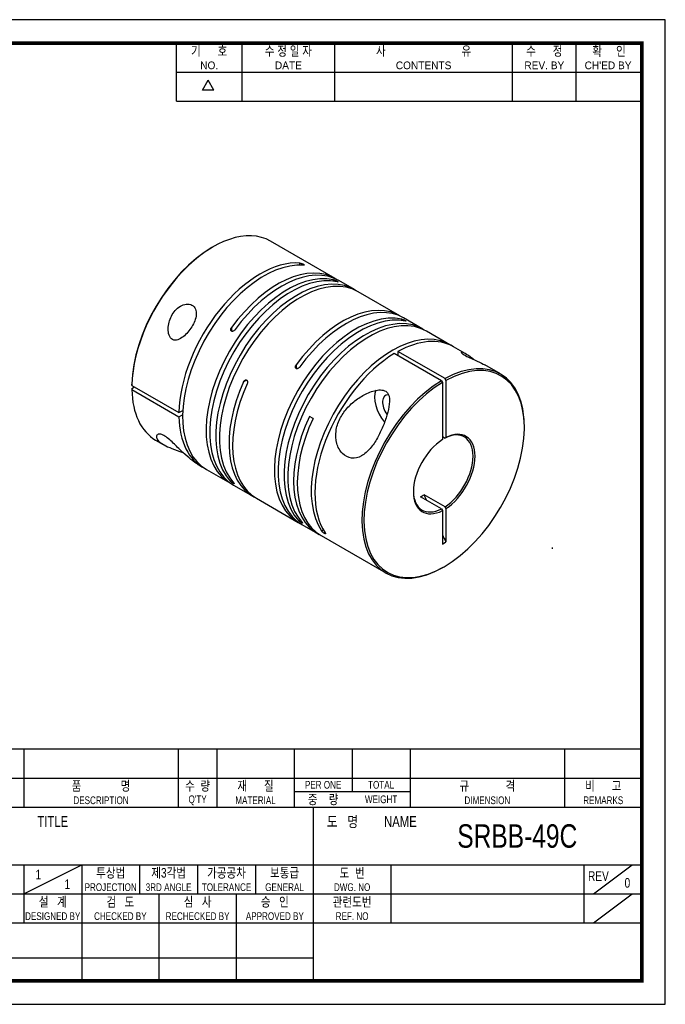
# Model space of a CAD drawing. Header units: millimetres. Extents: x 0 to 297, y 0 to 210.
# Tile 2 of 2: x 159 to 297, y 0 to 210. Entities that reach past the tile are written whole.
import ezdxf
from ezdxf.enums import TextEntityAlignment as Align

# ---------------------------------------------------------------- set-up
doc = ezdxf.new("R2010")
doc.units = ezdxf.units.MM
doc.header["$LTSCALE"] = 5
doc.layers.get('0').update_dxf_attribs({"linetype": 'CONTINUOUS'})
doc.layers.add('BM', color=2, linetype='CONTINUOUS')
doc.layers.add('D', color=7, linetype='CONTINUOUS')
doc.styles.get("Standard").update_dxf_attribs({"font": 'Gulim.ttf', "width": 0.8, "height": 3})

msp = doc.modelspace()

# ---------------------------------------------------------------- linework, layer by layer
for p, q in [((192.71392, 192.64074), (192.71392, 205)), ((206.72109, 192.64074), (206.72109, 205)), ((226.49591, 192.64074), (226.49591, 205)), ((264.39765, 192.64074), (264.39765, 205)), ((277.99284, 192.64074), (277.99284, 205)), ((192.71392, 198.82037), (291.58802, 198.82037)), ((198.25647, 194.97648), (199.49239, 197.11716)), ((200.72832, 194.97648), (199.49239, 197.11716)), ((200.72832, 194.97648), (198.25647, 194.97648)), ((192.71392, 192.64074), (291.58802, 192.64074)), ((292, 54.43705), (147.8086, 54.43705)), ((160.16787, 54.43705), (160.16787, 42.07779)), ((193.1259, 54.43705), (193.1259, 42.07779)), ((201.36541, 54.43705), (201.36541, 42.07779)), ((217.84443, 54.43705), (217.84443, 42.07779)), ((230.20369, 54.43705), (230.20369, 45.37359)), ((242.56295, 54.43705), (242.56295, 42.07779)), ((275.52098, 54.43705), (275.52098, 42.07779)), ((147.8086, 48.25742), (292, 48.25742)), ((217.84443, 45.37359), (242.56295, 45.37359)), ((147.8086, 42.07779), (292, 42.07779)), ((221.96418, 5), (221.96418, 42.07779)), ((147.8086, 29.71852), (292, 29.71852)), ((160.16787, 23.53889), (172.52713, 29.71852)), ((160.16787, 29.71852), (160.16787, 17.35926)), ((172.52713, 29.71852), (172.52713, 5)), ((184.88639, 29.71852), (184.88639, 23.53889)), ((197.24565, 29.71852), (197.24565, 23.53889)), ((209.60492, 29.71852), (209.60492, 23.53889)), ((238.4432, 29.71852), (238.4432, 17.35926)), ((279.64074, 29.71852), (279.64074, 17.35926)), ((281.70061, 23.53889), (289.94012, 29.71852)), ((147.8086, 23.53889), (221.96418, 23.53889)), ((189.00615, 23.53889), (189.00615, 5)), ((205.48516, 23.53889), (205.48516, 5)), ((221.96418, 23.53889), (292, 23.53889)), ((281.70061, 17.35926), (289.94012, 23.53889)), ((147.8086, 17.35926), (292, 17.35926)), ((147.8086, 9.87984), (221.96418, 9.87984))]:
    msp.add_line(p, q)
msp.add_lwpolyline([(297, 210), (0, 210), (0, 0), (297, 0)], close=True)
msp.add_lwpolyline([(292, 205, 0.8, 0.8, 0), (5, 205, 0.8, 0.8, 0), (5, 5, 0.8, 0.8, 0), (292, 5, 0.8, 0.8, 0)], format="xyseb", close=True)
at = {"layer": 'BM', "ltscale": 25.4}
for p, q in [((226.58882, 154.80607), (212.80024, 162.76691)), ((200.55024, 161.55346), (200.33811, 161.43098)), ((219.04108, 157.66816), (219.04108, 158.09398)), ((226.25357, 154.23333), (226.25357, 154.5444)), ((230.69004, 152.43823), (227.36664, 154.357)), ((240.3774, 146.84523), (231.46786, 151.98916)), ((240.81997, 145.82341), (240.81997, 146.13448)), ((245.25644, 144.02832), (241.15522, 146.39616)), ((204.47468, 144.33819), (204.47468, 143.56883)), ((251.05472, 140.68068), (246.03426, 143.57924)), ((249.23454, 132.99145), (239.19362, 138.78857)), ((239.97144, 139.23765), (239.97144, 138.3395)), ((250.01236, 133.44052), (239.97144, 139.23765)), ((254.32956, 138.78995), (251.83253, 140.23161)), ((218.26326, 136.37735), (218.26326, 135.60799)), ((261.87345, 134.43448), (258.52349, 136.36858)), ((207.69314, 133.14002), (207.02685, 132.75534)), ((249.23454, 132.99145), (249.44667, 132.62396)), ((249.44667, 132.62396), (249.44667, 120.44998)), ((250.22449, 133.07303), (250.01236, 133.44052)), ((250.22449, 133.07303), (250.22449, 120.89905)), ((183.23049, 131.9988), (183.23054, 132.24378)), ((183.23049, 131.9988), (193.2714, 126.20168)), ((183.23054, 131.34563), (183.23049, 131.10065)), ((183.23049, 131.10065), (193.2714, 125.30353)), ((183.23054, 131.34563), (183.79617, 131.6722)), ((193.2714, 126.20168), (194.08419, 126.67094)), ((193.2714, 125.30353), (194.04922, 125.7526)), ((221.87063, 124.95464), (221.09281, 125.40372)), ((188.30024, 120.33167), (189.87021, 119.42525)), ((249.44667, 121.10273), (250.01236, 120.77613)), ((250.01236, 120.77613), (250.22449, 120.89905)), ((197.60815, 114.95774), (198.34115, 114.53454)), ((199.11897, 114.08547), (204.13943, 111.18691)), ((204.19842, 111.60808), (204.46782, 111.76361)), ((204.91725, 110.73783), (209.01847, 108.36999)), ((209.79628, 107.92092), (218.70583, 102.77699)), ((249.23454, 105.65759), (244.7728, 108.23357)), ((250.01236, 106.10666), (245.55062, 108.68264)), ((249.23454, 105.65759), (249.44667, 105.28972)), ((249.44667, 105.28972), (249.44667, 98.17291)), ((250.22449, 105.73879), (250.01236, 106.10666)), ((250.22449, 105.73879), (250.22449, 98.62198)), ((218.76482, 103.19816), (219.03421, 103.3537)), ((219.48365, 102.32792), (222.80705, 100.40915)), ((223.6811, 100.9743), (224.04987, 101.18721)), ((223.58487, 99.96008), (237.37345, 91.99924)), ((249.44667, 98.17291), (250.22449, 98.62198)), ((272.92627, 97.14976), (272.92627, 97.39471)), ((249.62345, 93.21269), (249.83558, 93.33517))]:
    msp.add_line(p, q, dxfattribs=at)
msp.add_arc((242.52493, 113.02515), 5.29265, 295.1326881, 304.8673119, dxfattribs=at)
for centre, major_axis, start_param, end_param in [((200.55024, 141.54929), (12.25, 21.21762), 0, 2.333743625), ((200.33811, 141.67176), (12.1, 20.95781), 0.785398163, 2.33346526), ((211.36897, 135.30309), (12.25, 21.21762), 0.275881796, 3.141592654), ((210.59115, 135.75216), (-12.25, -21.21762), 3.41747445, 5.475336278), ((214.33882, 133.58845), (-12.25, -21.21762), 3.109839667, 4.532751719), ((215.11664, 133.13938), (-12.25, -21.21762), 3.141592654, 4.532751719), ((216.38943, 132.40453), (12.25, 21.21762), 0.179637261, 3.173345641), ((217.16725, 131.95546), (12.25, 21.21762), 0.179637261, 3.141592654), ((218.44004, 131.22061), (-12.25, -21.21762), 3.109839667, 6.103548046), ((219.21786, 130.77154), (-12.25, -21.21762), 3.141592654, 6.103548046), ((228.1274, 125.62761), (-12.25, -21.21762), 3.109839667, 4.532751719), ((228.90522, 125.17853), (-12.25, -21.21762), 3.141592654, 4.532751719), ((230.95583, 123.99461), (12.25, 21.21762), 0.179637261, 3.173345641), ((231.73365, 123.54554), (12.25, 21.21762), 0.179637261, 3.141592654), ((233.00644, 122.81069), (-12.25, -21.21762), 3.109839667, 6.103548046), ((233.78426, 122.36162), (-12.25, -21.21762), 3.141592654, 6.103548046), ((238.80472, 119.46306), (-12.25, -21.21762), 3.109839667, 6.007303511), ((239.58253, 119.01398), (-12.25, -21.21762), 3.141592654, 3.904539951), ((239.58253, 119.01398), (12.25, 21.21762), 0.807849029, 2.865710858), ((249.62345, 113.21686), (-12.25, -21.21762), 2.35619449, 3.904539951), ((249.83558, 113.09438), (12.1, 20.95781), 0.808127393, 7.045854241), ((221.26847, 129.58762), (12.25, 21.21762), 1.750433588, 3.173345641), ((222.04628, 129.13854), (12.25, 21.21762), 1.750433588, 3.141592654), ((249.62345, 113.21686), (-12.25, -21.21762), 3.949441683, 7.068583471), ((200.55024, 141.54929), (12.25, 21.21762), 2.378645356, 3.141592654), ((238.87543, 127.17895), (-2.75, 4.76314), 0.397223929, 1.89121739), ((238.87543, 127.17895), (1.55, -2.68468), 2.777124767, 4.906765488), ((210.59115, 135.75216), (12.25, 21.21762), 2.378645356, 3.173345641), ((235.05705, 121.62677), (12.25, 21.21762), 1.722858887, 3.173345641), ((235.83487, 121.1777), (12.25, 21.21762), 1.722858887, 3.141592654), ((249.62345, 113.21686), (-4.5, -7.79423), 0.846547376, 3.865841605), ((249.83558, 113.09438), (-4.65, -8.05404), 0.844572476, 3.867816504), ((249.83558, 113.09438), (4.65, 8.05404), 0.844572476, 3.867816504), ((249.62345, 113.21686), (4.5, 7.79423), 2.372725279, 3.865841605), ((283.3878, 113.20584), (-31.25, 54.12659), 1.328407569, 1.349095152), ((283.3878, 113.20584), (-31.25, 54.12659), 1.480482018, 1.507527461)]:
    msp.add_ellipse(centre, major_axis=major_axis, ratio=0.577350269, start_param=start_param, end_param=end_param, dxfattribs=at)
for points, knots in [([(219.04108, 158.09398), (219.09878, 158.09007), (219.17062, 158.07793), (219.24905, 158.05869), (219.31601, 158.04226), (219.39014, 158.02006), (219.46443, 157.99387), (219.53122, 157.97033), (219.6005, 157.94269), (219.66415, 157.9139), (219.72038, 157.88846), (219.77409, 157.86125), (219.8189, 157.83538), (219.85805, 157.81278), (219.89161, 157.79053), (219.91695, 157.77049), (219.94224, 157.75049), (219.96011, 157.73215), (219.97004, 157.7165), (219.98054, 157.69997), (219.98253, 157.68602), (219.97686, 157.6751), (219.97045, 157.66272), (219.9541, 157.65392), (219.92974, 157.6488), (219.9025, 157.64308), (219.86457, 157.64181), (219.8189, 157.64491)], [0, 0, 0, 0, 0.152370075, 0.152370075, 0.152370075, 0.282050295, 0.282050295, 0.282050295, 0.398653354, 0.398653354, 0.398653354, 0.501461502, 0.501461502, 0.501461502, 0.590846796, 0.590846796, 0.590846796, 0.67988389, 0.67988389, 0.67988389, 0.773873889, 0.773873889, 0.773873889, 0.880534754, 0.880534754, 0.880534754, 1, 1, 1, 1]), ([(226.25357, 154.5444), (226.30767, 154.53237), (226.37387, 154.51301), (226.4469, 154.48776), (226.51739, 154.46339), (226.59689, 154.43258), (226.67778, 154.39796), (226.73202, 154.37474), (226.78827, 154.34921), (226.84213, 154.32323), (226.89629, 154.2971), (226.94967, 154.26969), (226.99599, 154.24409), (227.00823, 154.23732), (227.02007, 154.23064), (227.03139, 154.22411), (227.06889, 154.20245), (227.10128, 154.18203), (227.12602, 154.16451), (227.15069, 154.14705), (227.16852, 154.13198), (227.17926, 154.11991), (227.19078, 154.10696), (227.19451, 154.09711), (227.19144, 154.09032), (227.18781, 154.08227), (227.17461, 154.07831), (227.15383, 154.078), (227.12919, 154.07762), (227.09335, 154.08235), (227.04921, 154.09149), (227.04342, 154.09269), (227.03747, 154.09397), (227.03139, 154.09533)], [0, 0, 0, 0, 0.146140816, 0.146140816, 0.146140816, 0.287530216, 0.287530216, 0.287530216, 0.381550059, 0.381550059, 0.381550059, 0.476483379, 0.476483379, 0.476483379, 0.501110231, 0.501110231, 0.501110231, 0.583893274, 0.583893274, 0.583893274, 0.666229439, 0.666229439, 0.666229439, 0.754481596, 0.754481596, 0.754481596, 0.859314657, 0.859314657, 0.859314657, 0.983840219, 0.983840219, 0.983840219, 1, 1, 1, 1]), ([(191.85283, 147.09516), (191.36392, 146.26891), (191.07037, 145.34564), (190.9544, 143.95442), (190.97137, 143.48223), (191.17144, 142.60439), (191.36491, 142.18668), (191.97069, 141.66651), (192.37702, 141.59196), (193.16087, 141.74174), (193.54348, 141.9398), (194.62847, 142.69434), (195.2684, 143.39838), (196.33256, 144.96419), (196.76509, 145.85898), (196.99403, 147.17563), (196.99748, 147.61411), (196.79736, 148.39683), (196.59037, 148.73997), (195.98242, 149.2159), (195.5868, 149.3445), (194.73333, 149.35665), (194.28461, 149.2418), (193.03797, 148.64251), (192.34173, 147.92142), (191.85283, 147.09516)], [0, 0, 0, 0, 0.125, 0.125, 0.1875, 0.1875, 0.25, 0.25, 0.3125, 0.3125, 0.375, 0.375, 0.5, 0.5, 0.625, 0.625, 0.6875, 0.6875, 0.75, 0.75, 0.8125, 0.8125, 0.875, 0.875, 1, 1, 1, 1]), ([(240.81997, 146.13448), (240.87407, 146.12245), (240.94027, 146.1031), (241.0133, 146.07785), (241.08379, 146.05348), (241.16328, 146.02267), (241.24418, 145.98804), (241.29842, 145.96482), (241.35467, 145.9393), (241.40853, 145.91332), (241.46269, 145.88719), (241.51607, 145.85977), (241.56239, 145.83417), (241.57463, 145.82741), (241.58647, 145.82073), (241.59779, 145.81419), (241.63529, 145.79254), (241.66768, 145.77211), (241.69242, 145.7546), (241.71709, 145.73714), (241.73492, 145.72207), (241.74566, 145.70999), (241.75718, 145.69704), (241.76091, 145.68719), (241.75784, 145.68041), (241.75421, 145.67235), (241.74101, 145.66839), (241.72023, 145.66808), (241.69559, 145.66771), (241.65975, 145.67243), (241.61561, 145.68158), (241.60982, 145.68278), (241.60387, 145.68406), (241.59779, 145.68541)], [0, 0, 0, 0, 0.146140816, 0.146140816, 0.146140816, 0.287530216, 0.287530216, 0.287530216, 0.381550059, 0.381550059, 0.381550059, 0.476483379, 0.476483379, 0.476483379, 0.501110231, 0.501110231, 0.501110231, 0.583893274, 0.583893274, 0.583893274, 0.666229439, 0.666229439, 0.666229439, 0.754481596, 0.754481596, 0.754481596, 0.859314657, 0.859314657, 0.859314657, 0.983840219, 0.983840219, 0.983840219, 1, 1, 1, 1]), ([(205.2525, 143.88912), (205.1984, 143.81462), (205.1322, 143.74531), (205.05917, 143.68798), (204.98868, 143.63264), (204.90918, 143.58659), (204.82829, 143.55797), (204.77404, 143.53878), (204.7178, 143.52701), (204.66394, 143.52526), (204.60978, 143.52349), (204.5564, 143.53208), (204.51008, 143.55136), (204.49784, 143.55645), (204.486, 143.56229), (204.47468, 143.56883), (204.43717, 143.59048), (204.40479, 143.62049), (204.38004, 143.65569), (204.35538, 143.69078), (204.33755, 143.73185), (204.32681, 143.77529), (204.31529, 143.82191), (204.31156, 143.87228), (204.31462, 143.92305), (204.31826, 143.98329), (204.33146, 144.0454), (204.35224, 144.10566), (204.37688, 144.1771), (204.41272, 144.24766), (204.45686, 144.3128), (204.46265, 144.32134), (204.46859, 144.32981), (204.47468, 144.33819)], [0, 0, 0, 0, 0.146140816, 0.146140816, 0.146140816, 0.287530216, 0.287530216, 0.287530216, 0.381550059, 0.381550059, 0.381550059, 0.476483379, 0.476483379, 0.476483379, 0.501110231, 0.501110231, 0.501110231, 0.583893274, 0.583893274, 0.583893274, 0.666229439, 0.666229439, 0.666229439, 0.754481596, 0.754481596, 0.754481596, 0.859314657, 0.859314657, 0.859314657, 0.983840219, 0.983840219, 0.983840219, 1, 1, 1, 1]), ([(256.19746, 137.50071), (256.10856, 137.56598), (256.02144, 137.63), (255.24699, 138.19737), (254.69711, 138.5815), (253.86502, 139.05403), (253.57568, 139.14821), (253.46529, 139.05619), (253.48374, 138.98549), (253.74787, 138.73798), (254.00884, 138.55867), (254.77107, 138.1478), (255.22077, 137.93939), (256.08876, 137.54748), (256.49836, 137.36705), (257.53333, 136.89334), (258.09515, 136.61521), (258.53738, 136.3604)], [0.3596011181, 0.3596011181, 0.3596011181, 0.3596011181, 0.375, 0.375, 0.5, 0.5, 0.625, 0.625, 0.6875, 0.6875, 0.75, 0.75, 0.8125, 0.8125, 0.875, 0.875, 0.9801359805, 0.9801359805, 0.9801359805, 0.9801359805]), ([(219.04108, 135.92828), (218.98698, 135.85378), (218.92078, 135.78447), (218.84775, 135.72714), (218.77726, 135.6718), (218.69777, 135.62575), (218.61687, 135.59713), (218.56263, 135.57794), (218.50638, 135.56617), (218.45252, 135.56441), (218.39836, 135.56265), (218.34498, 135.57124), (218.29866, 135.59052), (218.28642, 135.59561), (218.27458, 135.60145), (218.26326, 135.60799), (218.22576, 135.62964), (218.19337, 135.65965), (218.16863, 135.69484), (218.14396, 135.72994), (218.12613, 135.771), (218.11539, 135.81445), (218.10387, 135.86107), (218.10014, 135.91144), (218.10321, 135.96221), (218.10684, 136.02245), (218.12004, 136.08455), (218.14082, 136.14482), (218.16546, 136.21626), (218.20131, 136.28682), (218.24544, 136.35195), (218.25124, 136.3605), (218.25718, 136.36897), (218.26326, 136.37735)], [0, 0, 0, 0, 0.146140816, 0.146140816, 0.146140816, 0.287530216, 0.287530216, 0.287530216, 0.381550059, 0.381550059, 0.381550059, 0.476483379, 0.476483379, 0.476483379, 0.501110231, 0.501110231, 0.501110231, 0.583893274, 0.583893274, 0.583893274, 0.666229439, 0.666229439, 0.666229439, 0.754481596, 0.754481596, 0.754481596, 0.859314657, 0.859314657, 0.859314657, 0.983840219, 0.983840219, 0.983840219, 1, 1, 1, 1]), ([(207.02685, 132.75534), (207.06432, 132.83944), (207.11418, 132.91818), (207.17256, 132.98397), (207.22891, 133.04747), (207.29534, 133.10106), (207.36577, 133.13572), (207.41301, 133.15896), (207.46323, 133.17421), (207.51266, 133.17852), (207.56237, 133.18285), (207.61281, 133.17597), (207.65813, 133.15726), (207.67011, 133.15232), (207.68181, 133.14656), (207.69314, 133.14002), (207.73064, 133.11837), (207.76453, 133.0875), (207.79207, 133.05068), (207.81952, 133.01398), (207.84149, 132.97053), (207.85731, 132.92414), (207.87429, 132.87437), (207.88468, 132.82015), (207.88903, 132.76511), (207.89419, 132.6998), (207.89101, 132.6319), (207.88089, 132.56547), (207.8689, 132.48674), (207.84688, 132.4082), (207.81689, 132.33489), (207.81296, 132.32527), (207.80888, 132.31573), (207.80466, 132.30627)], [0, 0, 0, 0, 0.146140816, 0.146140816, 0.146140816, 0.287530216, 0.287530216, 0.287530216, 0.381550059, 0.381550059, 0.381550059, 0.476483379, 0.476483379, 0.476483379, 0.501110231, 0.501110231, 0.501110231, 0.583893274, 0.583893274, 0.583893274, 0.666229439, 0.666229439, 0.666229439, 0.754481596, 0.754481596, 0.754481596, 0.859314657, 0.859314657, 0.859314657, 0.983840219, 0.983840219, 0.983840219, 1, 1, 1, 1]), ([(235.59284, 120.79302), (236.04062, 121.58813), (236.42304, 122.3972), (237.09882, 124.03055), (237.39128, 124.85651), (237.86018, 126.4596), (238.0452, 127.25255), (238.21853, 128.7867), (238.22786, 129.54844), (237.744, 130.4676), (237.48424, 130.72276), (236.76595, 131.01805), (236.33799, 131.05305), (235.05134, 130.96036), (234.18423, 130.66648), (232.54832, 129.91471), (231.78019, 129.4473), (230.34963, 128.37442), (229.67736, 127.75697), (228.49816, 126.39937), (227.98644, 125.65786), (227.17638, 124.02967), (226.89149, 123.16708), (226.64379, 121.3753), (226.69136, 120.45989), (227.15598, 118.8006), (227.57867, 118.04638), (228.6851, 116.9461), (229.37059, 116.60063), (230.77884, 116.42943), (231.50641, 116.59705), (232.87875, 117.34569), (233.50972, 117.91165), (234.64032, 119.23597), (235.14506, 119.99791), (235.59284, 120.79302)], [0, 0, 0, 0, 0.0625, 0.0625, 0.125, 0.125, 0.1875, 0.1875, 0.25, 0.25, 0.28125, 0.28125, 0.3125, 0.3125, 0.375, 0.375, 0.4375, 0.4375, 0.5, 0.5, 0.5625, 0.5625, 0.625, 0.625, 0.6875, 0.6875, 0.75, 0.75, 0.8125, 0.8125, 0.875, 0.875, 0.9375, 0.9375, 1, 1, 1, 1]), ([(197.62676, 114.9473), (197.31708, 115.12629), (196.98535, 115.34189), (195.58905, 116.34051), (194.43691, 117.37939), (192.61598, 119.14521), (191.97368, 119.79263), (190.95633, 120.68982), (190.60002, 120.97851), (189.93002, 121.40949), (189.62923, 121.53844), (188.9387, 121.68794), (188.70791, 121.54217), (188.45806, 121.19554), (188.44449, 120.97708), (188.66545, 120.28936), (189.15754, 119.80257), (190.08506, 119.30606)], [0.4595934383, 0.4595934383, 0.4595934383, 0.4595934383, 0.5, 0.5, 0.625, 0.625, 0.6875, 0.6875, 0.71875, 0.71875, 0.75, 0.75, 0.8125, 0.8125, 0.875, 0.875, 1, 1, 1, 1]), ([(190.08506, 119.30606), (190.54882, 119.05781), (191.10726, 118.81319), (192.46547, 118.28466), (193.24944, 118.00818), (194.10271, 117.69508), (194.12832, 117.68566), (194.15398, 117.67622)], [0, 0, 0, 0, 0.0625, 0.0625, 0.125, 0.125, 0.1269308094, 0.1269308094, 0.1269308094, 0.1269308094]), ([(204.97624, 111.159), (205.01371, 111.11817), (205.04063, 111.08376), (205.05376, 111.05926), (205.06644, 111.03561), (205.06657, 111.02045), (205.05091, 111.01742), (205.04041, 111.01538), (205.02248, 111.01878), (204.99707, 111.02834), (204.97152, 111.03795), (204.93739, 111.05425), (204.89753, 111.07612), (204.887, 111.08189), (204.87603, 111.08808), (204.86471, 111.09461), (204.8272, 111.11627), (204.78502, 111.14235), (204.74217, 111.17032), (204.69944, 111.19821), (204.65496, 111.22866), (204.61197, 111.25936), (204.56584, 111.2923), (204.52035, 111.32625), (204.47791, 111.35931), (204.42756, 111.39853), (204.38038, 111.43735), (204.33858, 111.4738), (204.28902, 111.517), (204.24585, 111.5579), (204.2115, 111.59407), (204.207, 111.59881), (204.20264, 111.60348), (204.19842, 111.60808)], [0, 0, 0, 0, 0.146140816, 0.146140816, 0.146140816, 0.287530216, 0.287530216, 0.287530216, 0.381550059, 0.381550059, 0.381550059, 0.476483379, 0.476483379, 0.476483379, 0.501110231, 0.501110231, 0.501110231, 0.583893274, 0.583893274, 0.583893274, 0.666229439, 0.666229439, 0.666229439, 0.754481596, 0.754481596, 0.754481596, 0.859314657, 0.859314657, 0.859314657, 0.983840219, 0.983840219, 0.983840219, 1, 1, 1, 1]), ([(219.54264, 102.74909), (219.58011, 102.70826), (219.60703, 102.67385), (219.62016, 102.64935), (219.63284, 102.6257), (219.63297, 102.61054), (219.61731, 102.6075), (219.60681, 102.60547), (219.58888, 102.60887), (219.56347, 102.61843), (219.53792, 102.62804), (219.50379, 102.64434), (219.46393, 102.6662), (219.4534, 102.67198), (219.44243, 102.67816), (219.43111, 102.6847), (219.3936, 102.70635), (219.35142, 102.73243), (219.30857, 102.7604), (219.26584, 102.78829), (219.22136, 102.81875), (219.17837, 102.84944), (219.13223, 102.88238), (219.08675, 102.91634), (219.04431, 102.94939), (218.99396, 102.98861), (218.94678, 103.02744), (218.90498, 103.06388), (218.85542, 103.10709), (218.81225, 103.14799), (218.7779, 103.18415), (218.7734, 103.1889), (218.76903, 103.19357), (218.76482, 103.19816)], [0, 0, 0, 0, 0.146140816, 0.146140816, 0.146140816, 0.287530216, 0.287530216, 0.287530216, 0.381550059, 0.381550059, 0.381550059, 0.476483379, 0.476483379, 0.476483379, 0.501110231, 0.501110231, 0.501110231, 0.583893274, 0.583893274, 0.583893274, 0.666229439, 0.666229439, 0.666229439, 0.754481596, 0.754481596, 0.754481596, 0.859314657, 0.859314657, 0.859314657, 0.983840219, 0.983840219, 0.983840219, 1, 1, 1, 1]), ([(224.45892, 100.52523), (224.49115, 100.47721), (224.5112, 100.4363), (224.51597, 100.40751), (224.52005, 100.38292), (224.51308, 100.36635), (224.49395, 100.36069), (224.47675, 100.3556), (224.44893, 100.3593), (224.41209, 100.37261), (224.37955, 100.38437), (224.33877, 100.40412), (224.29396, 100.42999), (224.25481, 100.45259), (224.21148, 100.48048), (224.16789, 100.51105), (224.12439, 100.54156), (224.07951, 100.57551), (224.03657, 100.61021), (223.99121, 100.64687), (223.94692, 100.68524), (223.90633, 100.72286), (223.86031, 100.76552), (223.81793, 100.80823), (223.78154, 100.84842), (223.74084, 100.89337), (223.70662, 100.9363), (223.6811, 100.9743)], [0, 0, 0, 0, 0.152370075, 0.152370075, 0.152370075, 0.282050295, 0.282050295, 0.282050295, 0.398653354, 0.398653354, 0.398653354, 0.501461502, 0.501461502, 0.501461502, 0.590846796, 0.590846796, 0.590846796, 0.67988389, 0.67988389, 0.67988389, 0.773873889, 0.773873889, 0.773873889, 0.880534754, 0.880534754, 0.880534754, 1, 1, 1, 1])]:
    msp.add_open_spline(points, degree=3, knots=knots, dxfattribs=at)

# ---------------------------------------------------------------- texts
at = {"layer": 'D', "width": 0.8}
for s, height, p in [('기      호', 2.059877, (199.71751, 203.3521)), ('수 정 일 자', 2.059877, (216.6085, 203.3521)), ('사                           유', 2.0598771, (245.44678, 203.3521)), ('수      정', 2.059877, (271.19524, 203.3521)), ('확     인', 2.059877, (284.99642, 203.3521)), ('품              명', 2.0598771, (176.64688, 46.60952)), ('수  량', 2.059877, (197.24565, 46.60952)), ('재      질', 2.059877, (209.60492, 46.60952)), ('PER ONE', 1.647902, (224.02406, 46.8155)), ('TOTAL', 1.647902, (236.38332, 46.8155)), ('규             격', 2.0598771, (259.04197, 46.60952)), ('비      고', 2.059877, (283.76049, 46.60952)), ('DESCRIPTION', 1.6479017, (176.64688, 43.5197)), ("Q'TY", 1.647902, (197.24565, 43.5197)), ('MATERIAL', 1.647902, (209.60492, 43.5197)), ('중    량', 2.059877, (224.02406, 43.72569)), ('WEIGHT', 1.647902, (236.38332, 43.72569)), ('DIMENSION', 1.647902, (259.04197, 43.5197)), ('REMARKS', 1.647902, (283.76049, 43.5197)), ('TITLE', 2.307062, (166.3475, 38.98797)), ('도   명', 2.307062, (228.14381, 38.98797)), ('NAME', 2.307062, (240.50307, 38.98797)), ('SRBB-49C', 5, (265.42755, 35.89816)), ('투상법', 2.059877, (178.70676, 28.07062)), ('제3각법', 2.059877, (191.06602, 28.07062)), ('가공공차', 2.059877, (203.42529, 28.07062)), ('보통급', 2.059877, (215.78455, 28.07062)), ('도  번', 2.059877, (230.20369, 28.07062)), ('1', 2.05988, (163.25768, 27.65865)), ('REV', 2.059877, (282.73055, 27.34967)), ('1', 2.05988, (169.43731, 25.59877)), ('PROJECTION', 1.647902, (178.70676, 24.98081)), ('3RD ANGLE', 1.647902, (191.06602, 24.98081)), ('TOLERANCE', 1.647902, (203.42529, 24.98081)), ('GENERAL', 1.647902, (215.78455, 24.98081)), ('DWG. NO', 1.647902, (230.20369, 24.98081)), ('0', 2.05988, (288.91018, 25.90775)), ('설   계', 2.059877, (166.3475, 21.89099)), ('검   도', 2.059877, (180.76664, 21.89099)), ('심   사', 2.059877, (197.24565, 21.89099)), ('승   인', 2.059877, (213.72467, 21.89099)), ('관련도번', 2.059877, (230.20369, 21.89099)), ('REF. NO', 1.647902, (230.20369, 18.80118))]:
    msp.add_text(s, height=height, dxfattribs=at).set_placement(p, align=Align.MIDDLE)
at = {"layer": 'D'}
for s, p in [('NO.', (199.71751, 200.26228)), ('DATE', (216.6085, 200.26228)), ('CONTENTS', (245.44678, 200.26228)), ('REV. BY', (271.19524, 200.26228)), ("CH'ED BY", (284.79043, 200.26228))]:
    msp.add_text(s, height=1.647902, dxfattribs=at).set_placement(p, align=Align.MIDDLE)
at = {"layer": 'D', "width": 0.8}
for s, height, p in [('DESIGNED BY', 1.6479017, (166.3475, 17.97719)), ('CHECKED BY', 1.647902, (180.76664, 17.97719)), ('RECHECKED BY', 1.6479017, (197.24565, 17.97719)), ('APPROVED BY', 1.6479017, (213.72467, 17.97719))]:
    msp.add_text(s, height=height, dxfattribs=at).set_placement(p, align=Align.CENTER)

doc.saveas('drawing.dxf')
